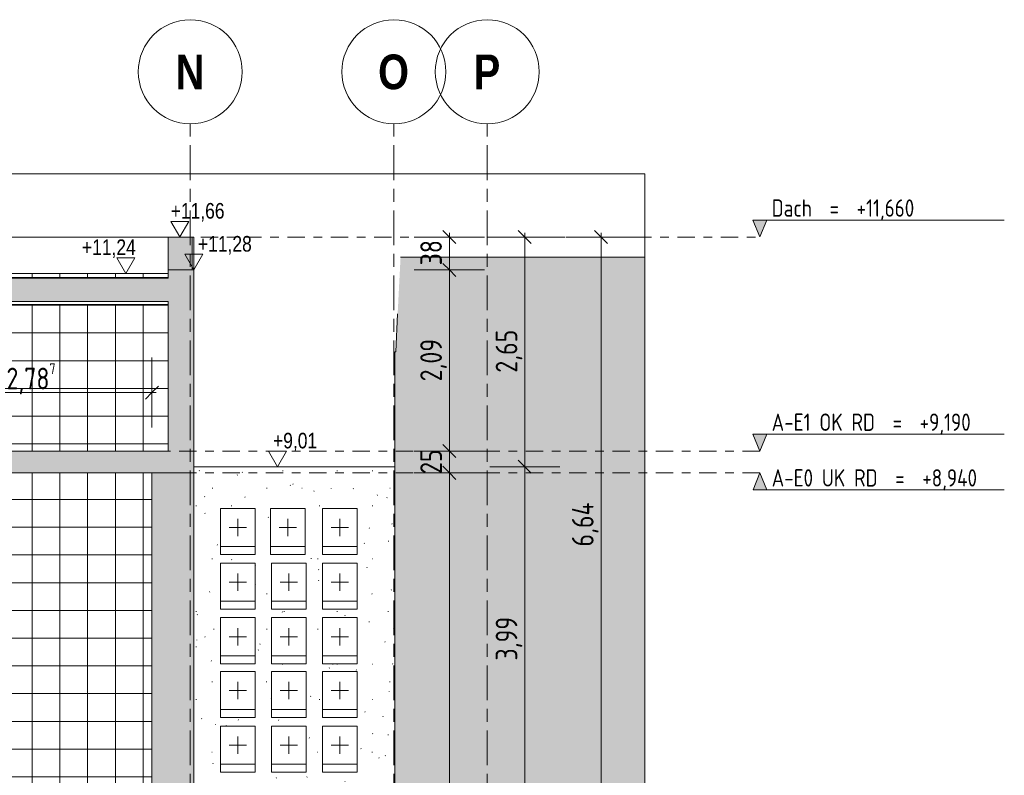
# Model space of a CAD drawing. Header units: metres. Extents: x -32 to 170, y -15 to 869.
# Tile 64 of 66: x 77 to 88, y 3 to 11. Entities that reach past the tile are written whole.
import ezdxf

# ---------------------------------------------------------------- set-up
doc = ezdxf.new("R2010")
doc.units = ezdxf.units.M
doc.header["$XCLIPFRAME"] = 2
doc.linetypes.add('_Ebene_', pattern=[0.4, 0.2, -0.1, 0, -0.1])
doc.linetypes.add('_Rasterlinie_', pattern=[0.75, 0.4, -0.1, 0.15, -0.1])
for name, color, linetype, lineweight in [('A_Bem', 7, 'Continuous', 5), ('A_Bem-100', 7, 'Continuous', 5), ('A_Dach', 15, 'Continuous', 5), ('A_Ebenen', 130, 'Continuous', 5), ('A_Fenster', 45, 'Continuous', 5), ('A_Fenster_Öffnung', 45, 'Continuous', 5), ('A_Geschossdecken', 7, 'Continuous', 5), ('A_Geschossdecken_Schraffur', 7, 'Continuous', 5), ('A_Hoehenkoten', 124, 'Continuous', 5), ('A_Körper', 7, 'Continuous', 5), ('A_Körper_Form', 7, 'Continuous', 5), ('A_Raster', 128, 'Continuous', 5), ('A_Scan-Pixelbild', 213, 'Continuous', 5), ('A_Wand', 244, 'Continuous', 5), ('A_Wand_Schraff', 1, 'Continuous', 5), ('A_Wände_Oberflächenschraffur', 244, 'Continuous', 5)]:
    doc.layers.add(name, color=color, linetype=linetype, lineweight=lineweight)
doc.styles.add('Arial', font='arial.ttf', dxfattribs={"width": 0.8, "height": 0.18})
doc.styles.add('Arial Narrow_B', font='txt', dxfattribs={"height": 0.4})
doc.styles.add('ISOCPEUR', font='isocpeur.ttf', dxfattribs={"width": 0.8, "height": 0.2})
doc.styles.add('ISOCPEUR_1', font='isocpeur.ttf', dxfattribs={"width": 0.8, "height": 0.25})
doc.dimstyles.new('BLB-Standard_2_5_Aussen', dxfattribs={"dimscale": 0.3048, "dimtxt": 0.248995, "dimasz": 0.492126, "dimexe": 1.32874, "dimexo": 0.0625, "dimgap": 0.032808, "dimtad": 1, "dimrnd": 0.001, "dimzin": 0, "dimdsep": 46, "dimtxsty": 'ISOCPEUR_1', "dimblk1": 'OBLIQUE', "dimblk2": 'OBLIQUE', "dimsah": 1, "dimcen": 0.09, "dimdle": 0.164042, "dimazin": 0, "dimtfac": 1, "dimtdec": 4, "dimtix": 1, "dimtmove": 0, "dimatfit": 3, "dimfxl": 1.32874, "dimfxlon": 1, "dimtvp": 1, "dimtolj": 1, "dimtzin": 0, "dimarcsym": 2})
doc.dimstyles.new('BLB-Standard_2_5_Aussen_1', dxfattribs={"dimscale": 0.3048, "dimtxt": 0.248995, "dimasz": 0.492126, "dimexe": 1.32874, "dimexo": 0.0625, "dimgap": 0.032808, "dimtad": 1, "dimdec": 1, "dimlfac": 100, "dimrnd": 0.1, "dimdsep": 46, "dimtxsty": 'ISOCPEUR_1', "dimblk1": 'OBLIQUE', "dimblk2": 'OBLIQUE', "dimsah": 1, "dimcen": 0.09, "dimdle": 0.164042, "dimazin": 0, "dimtfac": 1, "dimtdec": 4, "dimtix": 1, "dimtmove": 0, "dimatfit": 3, "dimfxl": 1.32874, "dimfxlon": 1, "dimtvp": 1, "dimtolj": 1, "dimtzin": 0, "dimarcsym": 2})
picture_1 = doc.add_image_def('image1.jpg', size_in_pixel=(17396, 4678))
pattern_1 = [(0, (52.91895, 18.958), (0, 0.32), []), (90, (52.91895, 18.958), (-0.32, 2e-17), [])]

# ---------------------------------------------------------------- blocks, each defined once
blk = doc.blocks.new('FE 1 tlg - Fix - 400 x 450-8070182-B')
at = {"layer": 'A_Fenster_Öffnung', "color": 250, "lineweight": 9}
for p, q in [((20.531, 3.105), (20.531, 2.905)), ((20.431, 3.005), (20.631, 3.005))]:
    blk.add_line(p, q, dxfattribs=at)
blk = doc.blocks.new('Ebene - Rohbau-1168218-B')
at = {"layer": 'A_Ebenen'}
blk.add_hatch(color=256, dxfattribs=at).paths.add_polyline_path([(26.636, 5.948), (26.477, 5.948), (26.556, 6.145)], flags=0)
at = {"layer": 'A_Ebenen', "color": 251, "lineweight": 9}
for p, q in [((26.556, 6.145), (26.477, 5.948)), ((26.636, 5.948), (26.556, 6.145)), ((26.477, 5.948), (26.636, 5.948))]:
    blk.add_line(p, q, dxfattribs=at)
at = {"layer": 'A_Ebenen', "color": 170, "lineweight": 9}
blk.add_line((26.477, 5.948), (29.377, 5.948), dxfattribs=at)
blk = doc.blocks.new('Ebene - Rohbau-1046864-B')
at = {"layer": 'A_Ebenen'}
blk.add_hatch(color=256, dxfattribs=at).paths.add_polyline_path([(-23.524, -2.599), (-23.445, -2.795), (-23.365, -2.599)], flags=0)
at = {"layer": 'A_Ebenen', "color": 170, "lineweight": 9}
for p, q in [((-23.365, -2.599), (-26.265, -2.599)), ((-23.445, -2.795), (-23.524, -2.599)), ((-23.365, -2.599), (-23.445, -2.795))]:
    blk.add_line(p, q, dxfattribs=at)
at = {"layer": 'A_Ebenen', "color": 251, "lineweight": 9}
for p, q in [((-23.524, -2.599), (-23.365, -2.599)), ((-23.445, -2.795), (-23.524, -2.599)), ((-23.365, -2.599), (-23.445, -2.795))]:
    blk.add_line(p, q, dxfattribs=at)
blk = doc.blocks.new('Höhenkoten - leer-6237472-B')
at = {"layer": 'A_Hoehenkoten'}
for p, q in [((-6.231, -1.56), (-6.023, -1.56)), ((-6.127, -1.74), (-6.231, -1.56)), ((-6.127, -1.74), (-6.023, -1.56))]:
    blk.add_line(p, q, dxfattribs=at)
blk = doc.blocks.new('DIMBLOCK96-B')
at = {"layer": 'A_Bem-100', "lineweight": 9}
for p, q in [((82.924, 6.215), (82.849, 6.29)), ((82.924, 6.215), (82.999, 6.14)), ((82.924, 2.225), (82.849, 2.3)), ((82.924, 2.225), (82.999, 2.15))]:
    blk.add_line(p, q, dxfattribs=at)
at = {"layer": 'A_Bem-100'}
for p, q in [((82.519, 6.215), (83.329, 6.215)), ((82.924, 6.215), (82.519, 6.215)), ((82.924, 2.225), (82.924, 6.215)), ((82.519, 2.225), (83.329, 2.225)), ((82.924, 2.225), (82.519, 2.225))]:
    blk.add_line(p, q, dxfattribs=at)
at = {"layer": 'A_Bem-100', "color": 0, "insert": (82.588, 3.98), "char_height": 0.25, "width": 0.57664, "attachment_point": 1, "rotation": 90, "line_spacing_factor": 1.149209, "style": 'ISOCPEUR_1'}
blk.add_mtext('3,99', dxfattribs=at)
blk = doc.blocks.new('_Oblique')
at = {"color": 0, "linetype": 'ByBlock', "lineweight": -2}
blk.add_line((-0.5, -0.5), (0.5, 0.5), dxfattribs=at)
blk = doc.blocks.new('DIMBLOCK97-B')
at = {"layer": 'A_Bem-100'}
for p, q in [((82.519, 8.865), (83.329, 8.865)), ((82.924, 8.865), (82.519, 8.865)), ((82.924, 6.215), (82.924, 8.915)), ((82.519, 6.215), (83.329, 6.215)), ((82.924, 6.215), (82.519, 6.215))]:
    blk.add_line(p, q, dxfattribs=at)
at = {"layer": 'A_Bem-100', "lineweight": 9}
for p, q in [((82.924, 8.865), (82.849, 8.94)), ((82.924, 8.865), (82.999, 8.79)), ((82.924, 6.215), (82.849, 6.29)), ((82.924, 6.215), (82.999, 6.14))]:
    blk.add_line(p, q, dxfattribs=at)
at = {"layer": 'A_Bem-100', "color": 0, "insert": (82.588, 7.3), "char_height": 0.25, "width": 0.57664, "attachment_point": 1, "rotation": 90, "line_spacing_factor": 1.149209, "style": 'ISOCPEUR_1'}
blk.add_mtext('2,65', dxfattribs=at)
blk = doc.blocks.new('DIMBLOCK100-B')
at = {"layer": 'A_Bem-100'}
for p, q in [((81.649, 6.145), (82.459, 6.145)), ((82.054, 6.145), (81.649, 6.145)), ((82.054, -2.705), (82.054, 6.145)), ((81.649, -2.705), (82.459, -2.705)), ((82.054, -2.705), (81.649, -2.705))]:
    blk.add_line(p, q, dxfattribs=at)
at = {"layer": 'A_Bem-100', "lineweight": 9}
for p, q in [((82.054, 6.145), (81.979, 6.22)), ((82.054, 6.145), (82.129, 6.07)), ((82.054, -2.705), (81.979, -2.63)), ((82.054, -2.705), (82.129, -2.78))]:
    blk.add_line(p, q, dxfattribs=at)
at = {"layer": 'A_Bem-100', "color": 0, "insert": (81.718, 1.48), "char_height": 0.25, "width": 0.57664, "attachment_point": 1, "rotation": 90, "line_spacing_factor": 1.149209, "style": 'ISOCPEUR_1'}
blk.add_mtext('8,85', dxfattribs=at)
blk = doc.blocks.new('DIMBLOCK101-B')
at = {"layer": 'A_Bem-100'}
for p, q in [((81.649, 6.395), (82.459, 6.395)), ((82.054, 6.395), (81.649, 6.395)), ((82.054, 6.145), (82.054, 6.395)), ((81.649, 6.145), (82.459, 6.145)), ((82.054, 6.145), (81.649, 6.145))]:
    blk.add_line(p, q, dxfattribs=at)
at = {"layer": 'A_Bem-100', "lineweight": 9}
for p, q in [((82.054, 6.395), (81.979, 6.47)), ((82.054, 6.395), (82.129, 6.32)), ((82.054, 6.145), (81.979, 6.22)), ((82.054, 6.145), (82.129, 6.07))]:
    blk.add_line(p, q, dxfattribs=at)
at = {"layer": 'A_Bem-100', "color": 0, "insert": (81.718, 6.133), "char_height": 0.25, "width": 0.32865, "attachment_point": 1, "rotation": 90, "line_spacing_factor": 1.149209, "style": 'ISOCPEUR_1'}
blk.add_mtext('25', dxfattribs=at)
blk = doc.blocks.new('DIMBLOCK102-B')
at = {"layer": 'A_Bem-100', "lineweight": 9}
for p, q in [((82.054, 8.485), (81.979, 8.56)), ((82.054, 8.485), (82.129, 8.41)), ((82.054, 6.395), (81.979, 6.47)), ((82.054, 6.395), (82.129, 6.32))]:
    blk.add_line(p, q, dxfattribs=at)
at = {"layer": 'A_Bem-100'}
for p, q in [((81.649, 8.485), (82.459, 8.485)), ((82.054, 8.485), (81.649, 8.485)), ((82.054, 6.395), (82.054, 8.485)), ((81.649, 6.395), (82.459, 6.395)), ((82.054, 6.395), (81.649, 6.395))]:
    blk.add_line(p, q, dxfattribs=at)
at = {"layer": 'A_Bem-100', "color": 0, "insert": (81.718, 7.2), "char_height": 0.25, "width": 0.57664, "attachment_point": 1, "rotation": 90, "line_spacing_factor": 1.149209, "style": 'ISOCPEUR_1'}
blk.add_mtext('2,09', dxfattribs=at)
blk = doc.blocks.new('DIMBLOCK103-B')
at = {"layer": 'A_Bem-100'}
for p, q in [((81.649, 8.865), (82.459, 8.865)), ((82.054, 8.865), (81.649, 8.865)), ((82.054, 8.485), (82.054, 8.915)), ((81.649, 8.485), (82.459, 8.485)), ((82.054, 8.485), (81.649, 8.485))]:
    blk.add_line(p, q, dxfattribs=at)
at = {"layer": 'A_Bem-100', "lineweight": 9}
for p, q in [((82.054, 8.865), (81.979, 8.94)), ((82.054, 8.865), (82.129, 8.79)), ((82.054, 8.485), (81.979, 8.56)), ((82.054, 8.485), (82.129, 8.41))]:
    blk.add_line(p, q, dxfattribs=at)
at = {"layer": 'A_Bem-100', "color": 0, "insert": (81.718, 8.538), "char_height": 0.25, "width": 0.32865, "attachment_point": 1, "rotation": 90, "line_spacing_factor": 1.149209, "style": 'ISOCPEUR_1'}
blk.add_mtext('38', dxfattribs=at)
blk = doc.blocks.new('DIMBLOCK105-B')
at = {"layer": 'A_Bem-100'}
for p, q in [((83.399, 8.865), (84.209, 8.865)), ((83.804, 8.865), (83.399, 8.865)), ((83.804, 2.225), (83.804, 8.915)), ((83.399, 2.225), (84.209, 2.225)), ((83.804, 2.225), (83.399, 2.225))]:
    blk.add_line(p, q, dxfattribs=at)
at = {"layer": 'A_Bem-100', "lineweight": 9}
for p, q in [((83.804, 8.865), (83.729, 8.94)), ((83.804, 8.865), (83.879, 8.79)), ((83.804, 2.225), (83.729, 2.3)), ((83.804, 2.225), (83.879, 2.15))]:
    blk.add_line(p, q, dxfattribs=at)
at = {"layer": 'A_Bem-100', "color": 0, "insert": (83.468, 5.295), "char_height": 0.25, "width": 0.60054, "attachment_point": 1, "rotation": 90, "line_spacing_factor": 1.149209, "style": 'ISOCPEUR_1'}
blk.add_mtext('6,64', dxfattribs=at)
blk = doc.blocks.new('Raster - Raster-989695-B')
at = {"layer": 'A_Raster', "lineweight": 9}
blk.add_circle((19.983, 10.771), 0.6, dxfattribs=at)
blk = doc.blocks.new('DIMBLOCK114-B')
at = {"layer": 'A_Bem-100'}
for p, q in [((75.835, 6.666), (75.835, 7.476)), ((78.622, 6.666), (78.622, 7.476)), ((75.835, 7.071), (78.672, 7.071)), ((75.835, 7.071), (75.835, 6.666)), ((78.622, 7.071), (78.622, 6.666))]:
    blk.add_line(p, q, dxfattribs=at)
at = {"layer": 'A_Bem-100', "lineweight": 9}
for p, q in [((75.835, 7.071), (75.76, 6.996)), ((75.835, 7.071), (75.91, 7.146)), ((78.622, 7.071), (78.547, 6.996)), ((78.622, 7.071), (78.697, 7.146))]:
    blk.add_line(p, q, dxfattribs=at)
at = {"layer": 'A_Bem-100', "color": 0, "insert": (76.943, 7.408), "char_height": 0.25, "width": 0.68419, "attachment_point": 1, "line_spacing_factor": 1.149209, "style": 'ISOCPEUR_1'}
blk.add_mtext('2,78\\A2\\H0.5x;\\S7^  ;\\H2x;', dxfattribs=at)

msp = doc.modelspace()

# ---------------------------------------------------------------- hatches: boundary and pattern name
at = {"layer": 'A_Dach', "lineweight": 9}
msp.add_hatch(color=253, dxfattribs=at).paths.add_polyline_path([(78.8069, 8.1214), (78.8069, 8.3916), (43.3666, 8.3916), (43.3666, 8.1214), (78.5108, 8.1214)], flags=0)
at = {"layer": 'A_Geschossdecken_Schraffur', "lineweight": 9}
for points in [[(79.085, 8.4849), (79.085, 8.8649), (78.8069, 8.8649), (78.8069, 8.4849)], [(43.3372, 6.1449), (78.8805, 6.1449), (78.8805, 6.3949), (43.3372, 6.3949)]]:
    msp.add_hatch(color=253, dxfattribs=at).paths.add_polyline_path(points, flags=0)
at = {"layer": 'A_Körper', "lineweight": 9}
msp.add_hatch(color=254, dxfattribs=at).paths.add_polyline_path([(81.4345, 7.5412), (84.3102, 7.5412), (84.3102, 8.6338), (81.4907, 8.6308)], flags=0)
at = {"layer": 'A_Körper'}
msp.add_hatch(color=121, dxfattribs=at).paths.add_polyline_path([(84.3102, -9.3651), (84.3102, 7.5412), (81.4257, 7.5412), (81.4257, -9.3651), (81.7757, -9.3651)], flags=0)
at = {"layer": 'A_Wand_Schraff', "lineweight": 9}
for points in [[(78.8805, 6.1449), (79.1069, 6.1449), (79.1069, 8.4849), (78.8069, 8.4849), (78.8069, 6.3949), (78.8805, 6.3949)], [(79.1069, 2.2049), (79.1069, 6.1449), (78.6219, 6.1449), (78.6219, 2.2049), (79.0319, 2.2049)]]:
    msp.add_hatch(color=253, dxfattribs=at).paths.add_polyline_path(points, flags=0)
at = {"layer": 'A_Wände_Oberflächenschraffur'}
h = msp.add_hatch(dxfattribs=at)
h.set_pattern_fill('FP_61', color=133, style=0, pattern_type=2)
h.set_pattern_definition(pattern_1)
h.paths.add_polyline_path([(75.8345, -4.049), (75.852, -4.049), (75.852, -3.1588), (75.8345, -3.1594), (75.8345, -3.6439)], flags=0)
h.paths.add_polyline_path([(78.7305, -4.049), (78.7305, -3.0598), (76.162, -3.1481), (76.162, -4.049), (78.5108, -4.049)], flags=0)
h.paths.add_polyline_path([(76.4627, -2.7396), (78.2954, -2.7146), (78.6219, -2.7065), (78.6219, 6.1449), (76.4627, 6.1449), (76.4627, -2.7101)], flags=0)
h.paths.add_polyline_path([(77.0609, 6.3949), (78.8069, 6.3949), (78.8069, 8.0849), (75.8345, 8.0849), (75.8345, 6.3949), (76.9096, 6.3949)], flags=0)
h.paths.add_polyline_path([(75.8346, 8.3916), (78.8069, 8.3916), (78.8069, 8.4449), (75.8345, 8.4449), (75.8345, 8.3916)], flags=0)
h = msp.add_hatch(dxfattribs=at)
h.set_pattern_fill('FP_61', color=133, style=0, pattern_type=2)
h.set_pattern_definition(pattern_1)
h.paths.add_polyline_path([(75.8345, -4.049), (75.852, -4.049), (75.852, -3.1588), (75.8345, -3.1594), (75.8345, -3.6439)], flags=0)
h.paths.add_polyline_path([(78.7305, -4.049), (78.7305, -3.0598), (76.162, -3.1481), (76.162, -4.049), (78.5108, -4.049)], flags=0)
h.paths.add_polyline_path([(76.4627, -2.7396), (78.2954, -2.7146), (78.6219, -2.7065), (78.6219, 6.1449), (76.4627, 6.1449), (76.4627, -2.7101)], flags=0)
h.paths.add_polyline_path([(77.0609, 6.3949), (78.8069, 6.3949), (78.8069, 8.0849), (75.8345, 8.0849), (75.8345, 6.3949), (76.9096, 6.3949)], flags=0)
h.paths.add_polyline_path([(75.8346, 8.3916), (78.8069, 8.3916), (78.8069, 8.4449), (75.8345, 8.4449), (75.8345, 8.3916)], flags=0)
h = msp.add_hatch(dxfattribs=at)
h.set_pattern_fill('FP_54', style=0, pattern_type=2)
h.set_pattern_definition([(0, (52.91895, 18.958), (0.813, 0.203), [0.007, -0.603, 0.007, -0.603, -3.251]), (0, (52.91895, 18.958), (0.813, 0.203), [-1.219, 0.007, -1.212, 0.007, -0.603, -1.422]), (0, (52.91895, 18.958), (0.813, 0.203), [-3.048, 0.007, -0.4, 0.007, -1.009]), (120, (53.22295, 19.06), (-0.5823032, 0.6025787), [0.007, -0.603, 0.007, -0.603, -3.251]), (120, (53.22295, 19.06), (-0.5823032, 0.6025787), [-1.219, 0.007, -1.212, 0.007, -0.603, -1.422]), (120, (53.22295, 19.06), (-0.5823032, 0.6025787), [-3.048, 0.007, -0.4, 0.007, -1.009]), (240, (53.32495, 19.466), (-0.2306968, -0.8055787), [0.007, -0.603, 0.007, -0.603, -3.251]), (240, (53.32495, 19.466), (-0.2306968, -0.8055787), [-1.219, 0.007, -1.212, 0.007, -0.603, -1.422]), (240, (53.32495, 19.466), (-0.2306968, -0.8055787), [-3.048, 0.007, -0.4, 0.007, -1.009])])
h.paths.add_polyline_path([(81.0941, -3.3851), (81.0941, 1.9449), (80.9915, 1.9449), (80.9915, 1.5449), (80.5915, 1.5449), (80.5915, 1.9449), (80.3995, 1.9449), (80.3995, 1.5449), (79.9995, 1.5449), (79.9995, 1.9449), (79.8119, 1.9449), (79.8119, 1.5449), (79.4119, 1.5449), (79.4119, 1.9449), (79.0319, 1.9449), (79.0312, -3.3851), (79.9995, -3.3851), (79.9995, -1.1451), (80.9895, -1.1451), (80.9895, -3.3851), (81.048, -3.3851)], flags=0)
h.paths.add_polyline_path([(79.8119, -2.8251), (79.4119, -2.8251), (79.4119, -2.4251), (79.8119, -2.4251)], flags=0)
h.paths.add_polyline_path([(79.8119, -2.1901), (79.4119, -2.1901), (79.4119, -1.7901), (79.8119, -1.7901), (79.8119, -2.1727)], flags=0)
h.paths.add_polyline_path([(79.8119, -1.5751), (79.4119, -1.5751), (79.4119, -1.1751), (79.8119, -1.1751)], flags=0)
h.paths.add_polyline_path([(80.9395, -0.9401), (80.5915, -0.9401), (80.5915, -0.5401), (80.9915, -0.5401), (80.9915, -0.9401), (80.9895, -0.9401)], flags=0)
h.paths.add_polyline_path([(79.8119, -0.9401), (79.4119, -0.9401), (79.4119, -0.5401), (79.8119, -0.5401), (79.8119, -0.7015)], flags=0)
h.paths.add_polyline_path([(80.0495, -0.9401), (79.9995, -0.9401), (79.9995, -0.5401), (80.3995, -0.5401), (80.3995, -0.9401)], flags=0)
h.paths.add_polyline_path([(80.5915, -0.3151), (80.5915, 0.0849), (80.9915, 0.0849), (80.9915, -0.3151)], flags=0)
h.paths.add_polyline_path([(79.9995, -0.3151), (79.9995, 0.0849), (80.3995, 0.0849), (80.3995, -0.3151)], flags=0)
h.paths.add_polyline_path([(79.8119, -0.3151), (79.4119, -0.3151), (79.4119, 0.0849), (79.8119, 0.0849)], flags=0)
h.paths.add_polyline_path([(80.5915, 0.3099), (80.5915, 0.7099), (80.9915, 0.7099), (80.9915, 0.3099)], flags=0)
h.paths.add_polyline_path([(80.3995, 0.3099), (79.9995, 0.3099), (79.9995, 0.7099), (80.3995, 0.7099)], flags=0)
h.paths.add_polyline_path([(79.4119, 0.3099), (79.4119, 0.7099), (79.8119, 0.7099), (79.8119, 0.3099)], flags=0)
h.paths.add_polyline_path([(80.5915, 0.9349), (80.5915, 1.3349), (80.9915, 1.3349), (80.9915, 0.9349)], flags=0)
h.paths.add_polyline_path([(80.3995, 0.9349), (79.9995, 0.9349), (79.9995, 1.3349), (80.3995, 1.3349)], flags=0)
h.paths.add_polyline_path([(79.8119, 0.9349), (79.4119, 0.9349), (79.4119, 1.3349), (79.8119, 1.3349)], flags=0)
h.paths.add_polyline_path([(81.4105, 2.2249), (81.4235, 2.2249), (81.4235, 6.2149), (79.1069, 6.2149), (79.1069, 2.2249), (81.2147, 2.2249)], flags=0)
h.paths.add_polyline_path([(79.4119, 2.3549), (79.4119, 2.5849), (79.8119, 2.5849), (79.8119, 2.3549)], flags=0)
h.paths.add_polyline_path([(80.3995, 2.3549), (79.9995, 2.3549), (79.9995, 2.5849), (80.3995, 2.5849)], flags=0)
h.paths.add_polyline_path([(80.5915, 2.3549), (80.5915, 2.5849), (80.9915, 2.5849), (80.9915, 2.3549)], flags=0)
h.paths.add_polyline_path([(80.9915, 2.6926), (80.5915, 2.6926), (80.5915, 3.2249), (80.9915, 3.2249), (80.9915, 2.9764)], flags=0)
h.paths.add_polyline_path([(79.8119, 2.6926), (79.4119, 2.6926), (79.4119, 3.2249), (79.8119, 3.2249)], flags=0)
h.paths.add_polyline_path([(79.9995, 2.6926), (79.9995, 3.2249), (80.3995, 3.2249), (80.3995, 2.6926)], flags=0)
h.paths.add_polyline_path([(80.5915, 3.3226), (80.5915, 3.8549), (80.9915, 3.8549), (80.9915, 3.3226)], flags=0)
h.paths.add_polyline_path([(80.3995, 3.3226), (79.9995, 3.3226), (79.9995, 3.8549), (80.3995, 3.8549), (80.3995, 3.712)], flags=0)
h.paths.add_polyline_path([(79.8119, 3.3226), (79.4119, 3.3226), (79.4119, 3.8549), (79.8119, 3.8549), (79.8119, 3.712)], flags=0)
h.paths.add_polyline_path([(79.9995, 3.9426), (79.9995, 4.4749), (80.3995, 4.4749), (80.3995, 3.9426)], flags=0)
h.paths.add_polyline_path([(80.9915, 3.9426), (80.5915, 3.9426), (80.5915, 4.4749), (80.9915, 4.4749)], flags=0)
h.paths.add_polyline_path([(79.4119, 3.9426), (79.4119, 4.4749), (79.8119, 4.4749), (79.8119, 3.9426)], flags=0)
h.paths.add_polyline_path([(80.5915, 4.5726), (80.5915, 5.1049), (80.9915, 5.1049), (80.9915, 4.5726)], flags=0)
h.paths.add_polyline_path([(79.4119, 4.5726), (79.4119, 5.1049), (79.8119, 5.1049), (79.8119, 4.5726)], flags=0)
h.paths.add_polyline_path([(79.9995, 4.5726), (79.9995, 5.1049), (80.3995, 5.1049), (80.3995, 4.5726)], flags=0)
h.paths.add_polyline_path([(79.9915, 5.2026), (79.9915, 5.7349), (80.3915, 5.7349), (80.3915, 5.2026)], flags=0)
h.paths.add_polyline_path([(80.5915, 5.2026), (80.5915, 5.7349), (80.9915, 5.7349), (80.9915, 5.2026)], flags=0)
h.paths.add_polyline_path([(79.4119, 5.2026), (79.4119, 5.7349), (79.8119, 5.7349), (79.8119, 5.2026)], flags=0)

# ---------------------------------------------------------------- linework, layer by layer
at = {"layer": 'A_Dach', "color": 250, "lineweight": 9}
for p, q in [((78.8069, 8.3916), (43.3666, 8.3916)), ((43.3666, 8.1214), (78.8069, 8.1214)), ((75.2189, 8.0849), (78.8069, 8.0849))]:
    msp.add_line(p, q, dxfattribs=at)
at = {"layer": 'A_Ebenen', "color": 170, "linetype": '_Ebene_', "lineweight": 9}
for p, q in [((35.6847, 8.865), (85.6372, 8.865)), ((85.6372, 6.3949), (35.6364, 6.3949)), ((85.6372, 6.1449), (35.6364, 6.1449))]:
    msp.add_line(p, q, dxfattribs=at)
at = {"layer": 'A_Geschossdecken', "color": 250, "lineweight": 9}
for p, q in [((43.112, 8.8649), (79.1069, 8.8649)), ((78.8069, 8.8649), (78.8069, 8.4849)), ((79.085, 8.4849), (79.085, 8.8649)), ((79.1069, 8.8649), (79.1069, 8.4849)), ((78.8069, 8.4849), (79.085, 8.4849)), ((78.8069, 6.3949), (43.3666, 6.3949)), ((43.3372, 6.1449), (78.6219, 6.1449))]:
    msp.add_line(p, q, dxfattribs=at)
at = {"layer": 'A_Körper', "color": 253, "lineweight": 9}
for p, q in [((81.4571, 7.9795), (81.4345, 7.5412)), ((81.4345, 7.5412), (81.4257, 7.5412)), ((81.4257, 7.5412), (81.4257, -9.3651))]:
    msp.add_line(p, q, dxfattribs=at)
msp.add_open_spline([(84.3102, 8.6338), (83.3704, 8.6328), (82.4305, 8.6318), (81.4907, 8.6308)], degree=3, dxfattribs=at)
at = {"layer": 'A_Körper_Form', "color": 253, "lineweight": 9}
for p in [(81.4235, 2.2249), (81.4257, 6.2149)]:
    msp.add_line(p, (81.4235, 6.2149), dxfattribs=at)
at = {"layer": 'A_Raster', "linetype": '_Rasterlinie_', "lineweight": 9}
for p, q in [((79.0635, -12.2276), (79.0635, 10.1714)), ((81.4135, -12.2276), (81.4135, 10.1714)), ((82.4908, -12.2276), (82.4908, 10.1714))]:
    msp.add_line(p, q, dxfattribs=at)
at = {"layer": 'A_Wand', "color": 250, "lineweight": 9}
for p, q in [((78.8069, 8.4449), (43.3666, 8.4449)), ((78.8069, 8.4849), (78.8069, 8.3916)), ((79.1069, 8.4849), (79.085, 8.4849)), ((79.1069, 2.2049), (79.1069, 8.4849)), ((78.8069, 8.1214), (78.8069, 6.3949)), ((78.6219, 6.1449), (78.6219, -2.7065)), ((79.1069, 6.1449), (78.6219, 6.1449)), ((81.4235, 6.2149), (79.1069, 6.2149)), ((79.4119, 5.7349), (79.8119, 5.7349)), ((79.4119, 5.2026), (79.4119, 5.7349)), ((79.8119, 5.7349), (79.8119, 5.2026)), ((79.9915, 5.7349), (80.3915, 5.7349)), ((79.9915, 5.2026), (79.9915, 5.7349)), ((80.3915, 5.7349), (80.3915, 5.2026)), ((80.5915, 5.7349), (80.9915, 5.7349)), ((80.5915, 5.2026), (80.5915, 5.7349)), ((80.9915, 5.7349), (80.9915, 5.2026)), ((79.4119, 5.2949), (79.8119, 5.2949)), ((79.9915, 5.2949), (80.3915, 5.2949)), ((80.5915, 5.2949), (80.9915, 5.2949)), ((79.8119, 5.2026), (79.4119, 5.2026)), ((80.3915, 5.2026), (79.9915, 5.2026)), ((80.9915, 5.2026), (80.5915, 5.2026)), ((79.4119, 5.1049), (79.8119, 5.1049)), ((79.4119, 4.5726), (79.4119, 5.1049)), ((79.8119, 5.1049), (79.8119, 4.5726)), ((79.9995, 5.1049), (80.3995, 5.1049)), ((79.9995, 4.5726), (79.9995, 5.1049)), ((80.3995, 5.1049), (80.3995, 4.5726)), ((80.5915, 5.1049), (80.9915, 5.1049)), ((80.5915, 4.5726), (80.5915, 5.1049)), ((80.9915, 5.1049), (80.9915, 4.5726)), ((79.4119, 4.6649), (79.8119, 4.6649)), ((79.9995, 4.6649), (80.3995, 4.6649)), ((80.5915, 4.6649), (80.9915, 4.6649)), ((79.8119, 4.5726), (79.4119, 4.5726)), ((80.3995, 4.5726), (79.9995, 4.5726)), ((80.9915, 4.5726), (80.5915, 4.5726)), ((79.4119, 4.4749), (79.8119, 4.4749)), ((79.4119, 3.9426), (79.4119, 4.4749)), ((79.8119, 4.4749), (79.8119, 3.9426)), ((79.9995, 4.4749), (80.3995, 4.4749)), ((79.9995, 3.9426), (79.9995, 4.4749)), ((80.3995, 4.4749), (80.3995, 3.9426)), ((80.5915, 4.4749), (80.9915, 4.4749)), ((80.5915, 3.9426), (80.5915, 4.4749)), ((80.9915, 4.4749), (80.9915, 3.9426)), ((79.4119, 4.0349), (79.8119, 4.0349)), ((79.9995, 4.0349), (80.3995, 4.0349)), ((80.5915, 4.0349), (80.9915, 4.0349)), ((79.8119, 3.9426), (79.4119, 3.9426)), ((80.3995, 3.9426), (79.9995, 3.9426)), ((80.9915, 3.9426), (80.5915, 3.9426)), ((79.4119, 3.8549), (79.8119, 3.8549)), ((79.4119, 3.3226), (79.4119, 3.8549)), ((79.8119, 3.8549), (79.8119, 3.3226)), ((79.9995, 3.8549), (80.3995, 3.8549)), ((79.9995, 3.3226), (79.9995, 3.8549)), ((80.3995, 3.8549), (80.3995, 3.3226)), ((80.5915, 3.8549), (80.9915, 3.8549)), ((80.5915, 3.3226), (80.5915, 3.8549)), ((80.9915, 3.8549), (80.9915, 3.3226)), ((79.4119, 3.4149), (79.8119, 3.4149)), ((79.9995, 3.4149), (80.3995, 3.4149)), ((80.5915, 3.4149), (80.9915, 3.4149)), ((79.8119, 3.3226), (79.4119, 3.3226)), ((80.3995, 3.3226), (79.9995, 3.3226)), ((80.9915, 3.3226), (80.5915, 3.3226)), ((79.4119, 3.2249), (79.8119, 3.2249)), ((79.4119, 2.6926), (79.4119, 3.2249)), ((79.8119, 3.2249), (79.8119, 2.6926)), ((79.9995, 3.2249), (80.3995, 3.2249)), ((79.9995, 2.6926), (79.9995, 3.2249)), ((80.3995, 3.2249), (80.3995, 2.6926)), ((80.5915, 3.2249), (80.9915, 3.2249)), ((80.5915, 2.6926), (80.5915, 3.2249)), ((80.9915, 3.2249), (80.9915, 2.6926)), ((79.4119, 2.7849), (79.8119, 2.7849)), ((79.9995, 2.7849), (80.3995, 2.7849)), ((80.5915, 2.7849), (80.9915, 2.7849)), ((79.8119, 2.6926), (79.4119, 2.6926)), ((80.3995, 2.6926), (79.9995, 2.6926)), ((80.9915, 2.6926), (80.5915, 2.6926))]:
    msp.add_line(p, q, dxfattribs=at)

# ---------------------------------------------------------------- block references
at = {"layer": 'A_Ebenen', "color": 251, "lineweight": 9, "extrusion": (0, 0, -1)}
for p in [(-62.1927, 11.6601), (-62.1927, 9.19)]:
    msp.add_blockref('Ebene - Rohbau-1046864-B', p, dxfattribs=at)
at = {"layer": 'A_Ebenen', "color": 251, "lineweight": 9}
msp.add_blockref('Ebene - Rohbau-1168218-B', (59.0809, 0), dxfattribs=at)
at = {"layer": 'A_Fenster', "color": 250, "lineweight": 9}
for p in [(59.0809, 2.51), (59.6605, 2.51), (60.2605, 2.51), (59.0809, 1.88), (59.6686, 1.88), (60.2605, 1.88), (59.0809, 1.25), (59.6686, 1.25), (60.2605, 1.25), (59.0809, 0.63), (59.6686, 0.63), (60.2605, 0.63), (59.0809, 0), (59.6686, 0), (60.2605, 0)]:
    msp.add_blockref('FE 1 tlg - Fix - 400 x 450-8070182-B', p, dxfattribs=at)
at = {"layer": 'A_Hoehenkoten'}
for p in [(85.0707, 10.6052), (85.2335, 10.2252), (86.1963, 7.9552)]:
    msp.add_blockref('Höhenkoten - leer-6237472-B', p, dxfattribs=at)
at = {"layer": 'A_Hoehenkoten', "extrusion": (0, 0, -1)}
msp.add_blockref('Höhenkoten - leer-6237472-B', (-72.1934, 10.1852), dxfattribs=at)
at = {"layer": 'A_Raster', "lineweight": 9}
for p in [(59.0809, 0), (61.4309, 0), (62.5083, 0)]:
    msp.add_blockref('Raster - Raster-989695-B', p, dxfattribs=at)

# ---------------------------------------------------------------- texts
at = {"layer": 'A_Ebenen', "color": 7, "char_height": 0.2, "attachment_point": 1, "style": 'ISOCPEUR'}
for s, insert, width in [('Dach  =  +11,660', (85.7736, 9.2992), 2.020252), ('A-E1 OK RD  =  +9,190', (85.7736, 6.8291), 2.802699), ('A-E0 UK RD  =  +8,940', (85.7736, 6.1868), 2.911729)]:
    msp.add_mtext(s, dxfattribs=dict(at, insert=insert, width=width))
at = {"layer": 'A_Hoehenkoten', "char_height": 0.18, "attachment_point": 1, "line_spacing_factor": 0.941778, "style": 'Arial'}
for s, insert, width in [('+11,66', (78.8383, 9.2571), 0.733812), ('+11,28', (79.1527, 8.8765), 0.733812), ('+11,24', (77.8142, 8.8371), 0.733812), ('+9,01', (80.019, 6.6071), 0.601593)]:
    msp.add_mtext(s, dxfattribs=dict(at, insert=insert, width=width))
at = {"layer": 'A_Raster', "char_height": 0.4, "attachment_point": 1, "style": 'Arial Narrow_B'}
for s, insert, width in [('\\fArial Narrow|b1|i0|c0|p34|;N', (78.895, 10.9697), 0.400844), ('\\fArial Narrow|b1|i0|c0|p34|;O', (81.2315, 10.9697), 0.432911), ('\\fArial Narrow|b1|i0|c0|p34|;P', (82.3353, 10.9697), 0.368776)]:
    msp.add_mtext(s, dxfattribs=dict(at, insert=insert, width=width))

# ---------------------------------------------------------------- dimensions: what is measured, and where the dimension line sits
at = {"layer": 'A_Bem'}
for base, p1, p2, dimstyle, override, picture, middle in [((82.0544, 8.8649), (81.6494, 8.4849), (81.6494, 8.8649), 'BLB-Standard_2_5_Aussen_1', {"dimpost": '<>', "dimfxl": 0.38}, 'DIMBLOCK103-B', (81.9194, 8.6749)), ((82.9242, 8.8649), (82.5192, 6.2149), (82.5192, 8.8649), 'BLB-Standard_2_5_Aussen', {"dimpost": '<>', "dimfxl": 2.65}, 'DIMBLOCK97-B', (82.7892, 7.5399)), ((83.8042, 8.8649), (83.3992, 2.2249), (83.3992, 8.8649), 'BLB-Standard_2_5_Aussen', {"dimpost": '<>', "dimfxl": 6.64}, 'DIMBLOCK105-B', (83.6692, 5.5449)), ((82.0544, 8.4849), (81.6494, 6.3949), (81.6494, 8.4849), 'BLB-Standard_2_5_Aussen', {"dimpost": '<>', "dimfxl": 2.09}, 'DIMBLOCK102-B', (81.9194, 7.4399)), ((82.0544, 6.3949), (81.6494, 6.1449), (81.6494, 6.3949), 'BLB-Standard_2_5_Aussen_1', {"dimpost": '<>', "dimfxl": 0.25}, 'DIMBLOCK101-B', (81.9194, 6.2699)), ((82.9242, 6.2149), (82.5192, 2.2249), (82.5192, 6.2149), 'BLB-Standard_2_5_Aussen', {"dimpost": '<>', "dimfxl": 3.99}, 'DIMBLOCK96-B', (82.7892, 4.2199)), ((82.0544, 6.1449), (81.6494, -2.7051), (81.6494, 6.1449), 'BLB-Standard_2_5_Aussen', {"dimpost": '<>', "dimfxl": 8.85}, 'DIMBLOCK100-B', (81.9194, 1.7199))]:
    dim = msp.add_linear_dim(base=base, p1=p1, p2=p2, angle=90, dimstyle=dimstyle, override=override, dxfattribs=at)
    dim.commit()
    dim.dimension.update_dxf_attribs({"geometry": picture, "text_midpoint": middle})
dim = msp.add_linear_dim(base=(78.6219, 7.0711), p1=(75.8345, 6.6661), p2=(78.6219, 6.6661), text='\\A1;2,78\\Q;{\\A1;{\\H0.5x;\\S7^ ;}}', dimstyle='BLB-Standard_2_5_Aussen', override={"dimpost": '<>', "dimfxl": 2.787388}, dxfattribs=at)
dim.commit()
dim.dimension.update_dxf_attribs({"geometry": 'DIMBLOCK114-B', "text_midpoint": (77.2282, 7.2311)})

# ---------------------------------------------------------------- pictures from other files: only their frames are drawn
at = {"layer": 'A_Scan-Pixelbild'}
image = msp.add_image(picture_1, insert=(46.4074, -1.7373), size_in_units=(29.4262, 7.883), dxfattribs=at)
image.set_boundary_path([(-5019.33, 11920.3), (-5019.33, -2046.9), (22406.76, -2046.9), (22406.76, 11920.3), (-5019.33, 11920.3)])
image.dxf.flags = 15

doc.saveas('drawing.dxf')
